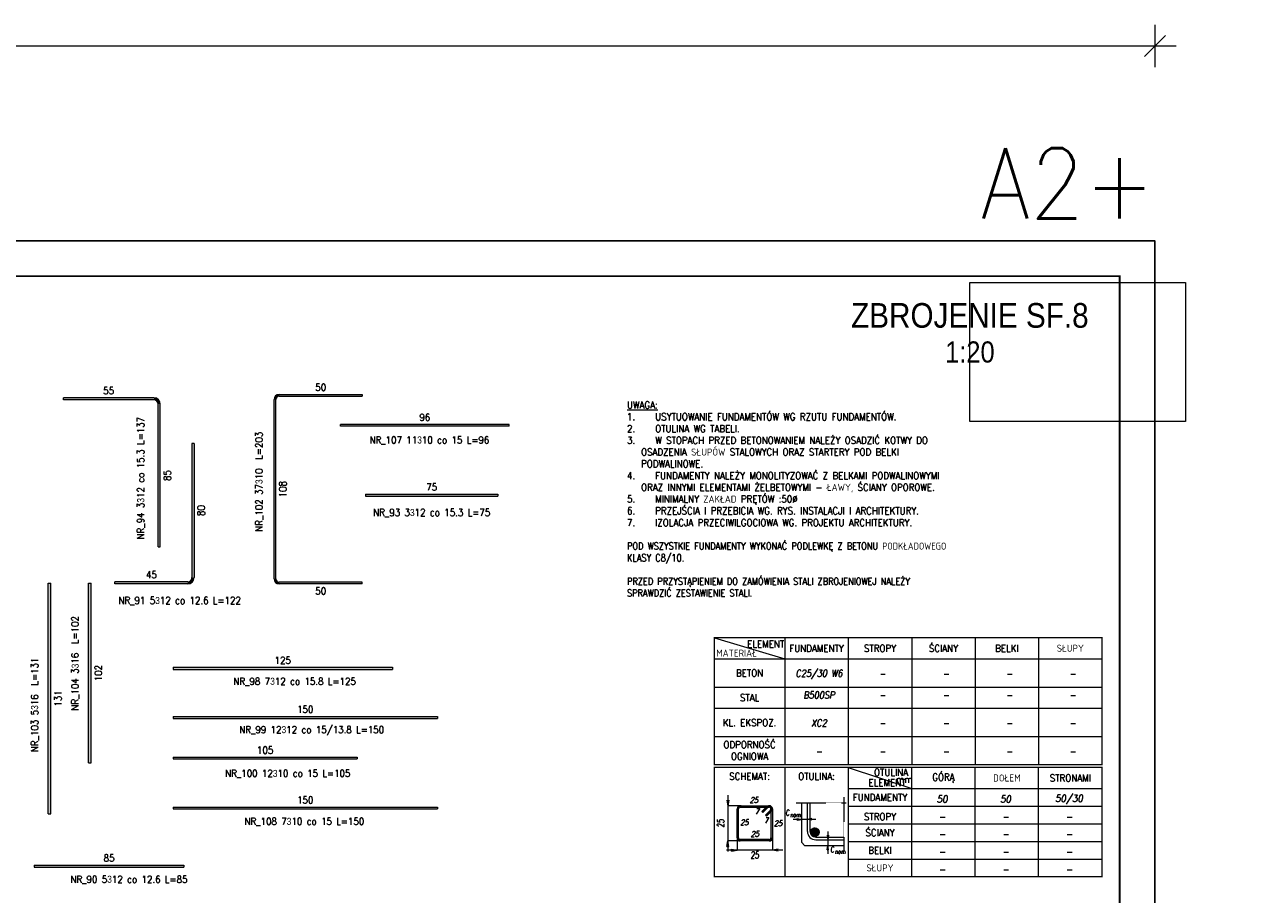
# Model space of a CAD drawing. Extents: x 366671 to 383406, y -114849 to -104075.
# Tile 13 of 13: x 376378 to 383406, y -109296 to -104362. Entities that reach past the tile are written whole.
import ezdxf
from ezdxf.enums import TextEntityAlignment as Align

# ---------------------------------------------------------------- set-up
doc = ezdxf.new("R2010")
doc.units = 0
doc.header["$LTSCALE"] = 5
doc.header["$MEASUREMENT"] = 0
doc.linetypes.add('KRESKOWA', pattern=[19.05, 12.7, -6.35])
doc.layers.add('_FORMATKA', color=8, linetype='Continuous', lineweight=15, plot=False)
for name, color, linetype, lineweight in [('_RAMKA', 7, 'Continuous', 35), ('AutoCAD_Structural_Detailing_pręt wyrzucony', 7, 'Continuous', 13), ('Opisy', 3, 'Continuous', 9), ('PS_DIM', 4, 'Continuous', 13), ('PS_TEXT', 3, 'Continuous', 13)]:
    doc.layers.add(name, color=color, linetype=linetype, lineweight=lineweight)
doc.styles.add('ARIAL', font='arial.ttf')
doc.styles.add('gil', font='GIL_____.TTF', dxfattribs={"width": 0.9})
doc.styles.add('r-simplex', font='simplex.shx', dxfattribs={"width": 0.9})
doc.styles.add('simplex', font='simplex.shx', dxfattribs={"width": 0.9})
doc.styles.add('SPK', font='simplex.shx', dxfattribs={"width": 0.7, "oblique": 15})
doc.styles.add('SPK Zestawienia', font='simplex.shx', dxfattribs={"width": 0.7, "oblique": 15, "height": 40})
doc.dimstyles.new('1_10_PRZ', dxfattribs={"dimtxt": 2, "dimasz": 1, "dimexe": 2, "dimexo": 5, "dimgap": 1, "dimtad": 1, "dimdec": 0, "dimlfac": 10, "dimtxsty": 'simplex', "dimblk": 'dimznak', "dimcen": 2, "dimse1": 1, "dimse2": 1, "dimclrt": 3, "dimadec": 1, "dimazin": 0, "dimtfac": 1, "dimtdec": 0, "dimtix": 1, "dimtmove": 2, "dimatfit": 3, "dimldrblk": 'dim-grot', "dimfxl": 1, "dimarcsym": 0})

# ---------------------------------------------------------------- blocks, each defined once
blk = doc.blocks.new('Tytuł rysunku')
at = {"layer": '_FORMATKA'}
blk.add_lwpolyline([(-61.19, 0), (0, 0), (0, -39.45), (-61.19, -39.45)], close=True, dxfattribs=at)
at = {"layer": 'PS_TEXT', "style": 'ARIAL', "flags": 4}
for tag, height, p in [('TYTUŁ1', 7, (-61.19, -9.34)), ('TYTUŁ2', 6, (-61.19, -19.72)), ('SKALA', 6, (-61.19, -28.72))]:
    blk.add_attdef(tag, text='', height=height, dxfattribs=at).set_placement(p, align=Align.MIDDLE_CENTER)
blk = doc.blocks.new('tabela')
at = {"layer": 'AutoCAD_Structural_Detailing_pręt wyrzucony'}
for points in [[(6196.7, -136812.2), (6188.7, -136812.2, -0.414213), (6206.7, -136794.2), (6206.7, -136802.2, 0.414213)], [(6188.7, -136976.2), (6188.7, -136812.2), (6196.7, -136812.2), (6196.7, -136976.2)], [(6206.7, -136794.2), (6370.7, -136794.2), (6370.7, -136802.2), (6206.7, -136802.2)], [(6329.7, -136827.7), (6358, -136799.4), (6363.6, -136805.1), (6335.3, -136833.4)], [(6383.4, -136824.9), (6355.1, -136853.2), (6349.5, -136847.5), (6377.8, -136819.2)], [(6363.6, -136805.1), (6358, -136799.4, -0.668179), (6388.7, -136812.2), (6380.7, -136812.2, 0.668179)], [(6370.7, -136802.2), (6370.7, -136794.2, -0.668179), (6383.4, -136824.9), (6377.8, -136819.2, 0.668179)], [(6388.7, -136812.2), (6388.7, -136976.2), (6380.7, -136976.2), (6380.7, -136812.2)], [(6206.7, -136986.2), (6206.7, -136994.2, -0.414214), (6188.7, -136976.2), (6196.7, -136976.2, 0.414214)], [(6380.7, -136976.2), (6388.7, -136976.2, -0.414214), (6370.7, -136994.2), (6370.7, -136986.2, 0.414214)], [(6370.7, -136994.2), (6206.7, -136994.2), (6206.7, -136986.2), (6370.7, -136986.2)]]:
    blk.add_hatch(color=6, dxfattribs=at).paths.add_polyline_path(points, flags=0)
at = {"layer": 'PS_TEXT'}
h = blk.add_hatch(color=8, dxfattribs=at)
h.dxf.hatch_style = 1
h.paths.add_polyline_path([(6136.4, -136794.2), (6142, -136762.3), (6136.4, -136762.3)])
h.paths.add_polyline_path([(6136.4, -136794.2), (6136.4, -136762.3), (6130.8, -136762.3)])
h = blk.add_hatch(color=8, dxfattribs=at)
h.dxf.hatch_style = 1
h.paths.add_polyline_path([(6555.4, -136872), (6529.9, -136876.5), (6529.9, -136872)])
h.paths.add_polyline_path([(6555.4, -136872), (6529.9, -136872), (6529.9, -136867.5)])
h = blk.add_hatch(color=8, dxfattribs=at)
h.dxf.hatch_style = 1
h.paths.add_polyline_path([(6587.4, -136872), (6612.9, -136876.5), (6612.9, -136872)])
h.paths.add_polyline_path([(6587.4, -136872), (6612.9, -136872), (6612.9, -136867.5)])
h = blk.add_hatch(dxfattribs=at)
h.set_pattern_fill('ANSI32', color=8, scale=0.32)
h.set_pattern_definition([(45, (32702.7694, -150542.6457), (-2.15526147, 2.15526147), []), (45, (32704.2062, -150542.6457), (-2.15526147, 2.15526147), [])])
h.paths.add_polyline_path([(6653.3, -136944.2, 1), (6605.3, -136944.2, 1)])
h = blk.add_hatch(color=8, dxfattribs=at)
h.dxf.hatch_style = 1
h.paths.add_polyline_path([(6703.2, -136987.8), (6707.7, -136962.3), (6703.2, -136962.3)])
h.paths.add_polyline_path([(6703.2, -136987.8), (6703.2, -136962.3), (6698.7, -136962.3)])
h = blk.add_hatch(color=8, dxfattribs=at)
h.dxf.hatch_style = 1
h.paths.add_polyline_path([(6136.4, -136994.2), (6142, -137026.1), (6136.4, -137026.1)])
h.paths.add_polyline_path([(6136.4, -136994.2), (6136.4, -137026.1), (6130.8, -137026.1)])
h = blk.add_hatch(color=8, dxfattribs=at)
h.dxf.hatch_style = 1
h.paths.add_polyline_path([(6188.7, -137046.5), (6156.8, -137052.1), (6156.8, -137046.5)])
h.paths.add_polyline_path([(6188.7, -137046.5), (6156.8, -137046.5), (6156.8, -137040.8)])
h = blk.add_hatch(color=8, dxfattribs=at)
h.dxf.hatch_style = 1
h.paths.add_polyline_path([(6388.7, -137046.5), (6420.6, -137052.1), (6420.6, -137046.5)])
h.paths.add_polyline_path([(6388.7, -137046.5), (6420.6, -137046.5), (6420.6, -137040.8)])
h = blk.add_hatch(color=8, dxfattribs=at)
h.dxf.hatch_style = 1
h.paths.add_polyline_path([(6703.2, -137019.8), (6707.7, -137045.3), (6703.2, -137045.3)])
h.paths.add_polyline_path([(6703.2, -137019.8), (6703.2, -137045.3), (6698.7, -137045.3)])
at = {"layer": 'AutoCAD_Structural_Detailing_pręt wyrzucony', "color": 6}
for p, q in [((6188.7, -136976.2), (6188.7, -136812.2)), ((6196.7, -136976.2), (6196.7, -136812.2)), ((6206.7, -136794.2), (6370.7, -136794.2)), ((6206.7, -136802.2), (6370.7, -136802.2)), ((6329.7, -136827.7), (6358, -136799.4)), ((6329.7, -136827.7), (6335.3, -136833.4)), ((6335.3, -136833.4), (6363.6, -136805.1)), ((6377.8, -136819.2), (6349.5, -136847.5)), ((6383.4, -136824.9), (6355.1, -136853.2)), ((6380.7, -136812.2), (6380.7, -136976.2)), ((6388.7, -136812.2), (6388.7, -136976.2)), ((6355.1, -136853.2), (6349.5, -136847.5)), ((6370.7, -136986.2), (6206.7, -136986.2)), ((6370.7, -136994.2), (6206.7, -136994.2))]:
    blk.add_line(p, q, dxfattribs=at)
for centre, radius, start, end in [((6206.7, -136812.2), 18, 90.00016, 180), ((6206.7, -136812.2), 10, 90.00016, 180), ((6370.7, -136812.2), 18, 0, 135), ((6370.7, -136812.2), 10, 0, 135), ((6370.7, -136812.2), 18, 315.00016, 90.00016), ((6370.7, -136812.2), 10, 315.00016, 90.00016), ((6206.7, -136976.2), 18, 180, 270), ((6206.7, -136976.2), 10, 180, 270), ((6370.7, -136976.2), 18, 270, 0), ((6370.7, -136976.2), 10, 270, 0)]:
    blk.add_arc(centre, radius, start, end, dxfattribs=at)
at = {"layer": 'PS_TEXT', "color": 7}
for p, q in [((6459.3, -136577), (6459.3, -137197)), ((6819.3, -136577), (6819.3, -137197)), ((6819.3, -136577), (7179.3, -136697)), ((7179.3, -137197), (7179.3, -136577)), ((7539.3, -137197), (7539.3, -136577)), ((7899.3, -137197), (7899.3, -136577)), ((6819.3, -136697), (8259.3, -136697)), ((6819.3, -136797), (8259.3, -136797)), ((6819.3, -136897), (8259.3, -136897)), ((6819.3, -136997), (8259.3, -136997)), ((6819.3, -137097), (8259.3, -137097))]:
    blk.add_line(p, q, dxfattribs=at)
at = {"layer": 'PS_TEXT', "color": 8}
for p, q in [((6130.8, -136762.3), (6136.4, -136794.2)), ((6130.8, -136762.3), (6136.4, -136794.2)), ((6136.4, -136734.2), (6136.4, -137054.2)), ((6142, -136762.3), (6136.4, -136794.2)), ((6142, -136762.3), (6136.4, -136794.2)), ((6211.2, -136794.2), (6136.4, -136794.2)), ((6603.4, -136939.8), (6603.4, -136777.7)), ((6635.4, -136872), (6507.4, -136872)), ((6529.9, -136867.5), (6555.4, -136872)), ((6529.9, -136876.5), (6529.9, -136867.5)), ((6529.9, -136867.5), (6555.4, -136872)), ((6529.9, -136876.5), (6555.4, -136872)), ((6529.9, -136876.5), (6555.4, -136872)), ((6612.9, -136867.5), (6587.4, -136872)), ((6612.9, -136876.5), (6587.4, -136872)), ((6188.7, -136971.7), (6188.7, -137046.5)), ((6388.7, -136971.7), (6388.7, -137046.5)), ((6635.4, -136971.8), (6794.7, -136971.8)), ((6698.7, -136962.3), (6703.2, -136987.8)), ((6698.7, -136962.3), (6703.2, -136987.8)), ((6703.2, -136939.8), (6703.2, -137067.8)), ((6707.7, -136962.3), (6703.2, -136987.8)), ((6707.7, -136962.3), (6703.2, -136987.8)), ((6448.7, -137046.5), (6128.7, -137046.5)), ((6130.8, -137026.1), (6136.4, -136994.2)), ((6130.8, -137026.1), (6136.4, -136994.2)), ((6130.8, -137026.1), (6136.4, -136994.2)), ((6130.8, -137026.1), (6142, -137026.1)), ((6142, -137026.1), (6130.8, -137026.1)), ((6142, -137026.1), (6136.4, -136994.2)), ((6142, -137026.1), (6136.4, -136994.2)), ((6142, -137026.1), (6136.4, -136994.2)), ((6211.2, -136994.2), (6136.4, -136994.2)), ((6156.8, -137040.8), (6188.7, -137046.5)), ((6156.8, -137040.8), (6156.8, -137052.1)), ((6156.8, -137040.8), (6188.7, -137046.5)), ((6156.8, -137052.1), (6156.8, -137040.8)), ((6156.8, -137040.8), (6188.7, -137046.5)), ((6156.8, -137052.1), (6188.7, -137046.5)), ((6156.8, -137052.1), (6188.7, -137046.5)), ((6156.8, -137052.1), (6188.7, -137046.5)), ((6420.6, -137040.8), (6388.7, -137046.5)), ((6420.6, -137040.8), (6388.7, -137046.5)), ((6420.6, -137052.1), (6388.7, -137046.5)), ((6420.6, -137052.1), (6388.7, -137046.5)), ((6698.7, -137045.3), (6703.2, -137019.8)), ((6698.7, -137045.3), (6703.2, -137019.8)), ((6698.7, -137045.3), (6703.2, -137019.8)), ((6698.7, -137045.3), (6707.7, -137045.3)), ((6707.7, -137045.3), (6698.7, -137045.3)), ((6707.7, -137045.3), (6703.2, -137019.8)), ((6707.7, -137045.3), (6703.2, -137019.8)), ((6707.7, -137045.3), (6703.2, -137019.8))]:
    blk.add_line(p, q, dxfattribs=at)
at = {"layer": 'PS_TEXT', "color": 8, "linetype": 'KRESKOWA', "ltscale": 0.02}
for p, q in [((6794.7, -136745.7), (6794.7, -137051.8)), ((6523.4, -136777.7), (6806.7, -136777.7))]:
    blk.add_line(p, q, dxfattribs=at)
at = {"layer": 'PS_TEXT', "color": 4}
for p, q in [((6555.4, -137003.8), (6555.4, -136777.7)), ((6587.4, -136939.8), (6587.4, -136777.7)), ((6555.4, -137003.8), (6571.4, -137019.8)), ((6571.4, -137019.8), (6794.7, -137019.8)), ((6635.4, -136987.8), (6794.7, -136987.8))]:
    blk.add_line(p, q, dxfattribs=at)
at = {"layer": 'PS_TEXT', "color": 51, "const_width": 8}
blk.add_lwpolyline([(6059.3, -137197), (8259.3, -137197), (8259.3, -136577), (6059.3, -136577)], close=True, dxfattribs=at)
at = {"layer": 'PS_TEXT', "color": 8}
blk.add_circle((6629.3, -136944.2), 24, dxfattribs=at)
at = {"layer": 'PS_TEXT', "color": 4}
blk.add_arc((6635.4, -136939.8), 48, 180, 270, dxfattribs=at)
at = {"layer": 'PS_TEXT', "color": 8}
blk.add_arc((6635.4, -136939.8), 32, 180, 270, dxfattribs=at)
at = {"layer": 'PS_DIM', "style": 'r-simplex', "oblique": 10, "width": 0.9, "flags": 4}
for tag, p in [('GÓRĄ', (7352.2, -136755.5)), ('DOŁEM', (7712.2, -136755.5)), ('STRONAMI', (8072.2, -136755.5)), ('GÓRĄ', (7352.2, -136855.5)), ('DOŁEM', (7712.2, -136855.5)), ('STRONAMI', (8072.2, -136855.5)), ('GÓRĄ', (7352.2, -136955.5)), ('DOŁEM', (7712.2, -136955.5)), ('STRONAMI', (8072.2, -136955.5)), ('GÓRĄ', (7352.2, -137055.5)), ('DOŁEM', (7712.2, -137055.5)), ('STRONAMI', (8072.2, -137055.5)), ('GÓRĄ', (7352.2, -137155.5)), ('DOŁEM', (7712.2, -137155.5)), ('STRONAMI', (8072.2, -137155.5))]:
    blk.add_attdef(tag, text='', height=40, dxfattribs=at).set_placement(p, align=Align.MIDDLE)
at = {"layer": 'PS_TEXT', "color": 4, "oblique": 5, "width": 0.7}
for s, height, style, p in [('c', 48, 'SPK Zestawienia', (6474.9, -136826.5)), ('nom', 24, 'SPK Zestawienia', (6519.5, -136847)), ('c', 48, 'SPK Zestawienia', (6728.9, -137034.4)), ('25', 40, 'SPK', (6288.7, -137074.6)), ('nom', 24, 'SPK Zestawienia', (6773.5, -137054.8))]:
    blk.add_text(s, height=height, dxfattribs=dict(at, style=style)).set_placement(p, align=Align.MIDDLE_CENTER)
at = {"layer": 'PS_TEXT', "color": 4, "style": 'SPK', "oblique": 5, "width": 0.7}
blk.add_text('25', height=40, rotation=90, dxfattribs=at).set_placement((6095.2, -136894.2), align=Align.MIDDLE_CENTER)
at = {"layer": 'PS_TEXT', "color": 51, "char_height": 40, "attachment_point": 5, "style": 'r-simplex'}
for s, insert, width in [('SCHEMAT:', (6259.3, -136627), 400), ('OTULINA:', (6639.3, -136627), 400), ('OTULINA ', (7062.2, -136604.7), 360), ('GÓRĄ', (7359.3, -136637), 360), ('DOŁEM', (7719.3, -136637), 360), ('STRONAMI', (8079.3, -136637), 360), ('ELEMENT', (7039.3, -136664.1), 400), ('mm', (7137.2, -136645.1), 380), ('FUNDAMENTY', (6999.3, -136747), 360), ('STROPY', (6999.3, -136857), 360), ('ŚCIANY', (6999.3, -136947), 360), ('BELKI', (6999.3, -137047), 360), ('SŁUPY', (6999.3, -137147), 360)]:
    blk.add_mtext(s, dxfattribs=dict(at, insert=insert, width=width))
at = {"layer": 'PS_TEXT', "color": 4, "char_height": 32, "width": 247.975, "attachment_point": 5, "style": 'SPK'}
for s, insert in [('25', (6283.4, -136762.2)), ('7', (6300.7, -136826.5)), ('25', (6228.7, -136888.9)), ('7', (6352.5, -136877.9)), ('25', (6420.7, -136894.2)), ('25', (6288.7, -136954.2))]:
    blk.add_mtext(s, dxfattribs=dict(at, insert=insert))
blk = doc.blocks.new('tabela_1')
at = {"layer": 'PS_TEXT', "color": 7}
for p, q in [((6059.3, -135817), (6459.3, -135937)), ((6459.3, -135817), (6459.3, -136537)), ((6819.3, -135817), (6819.3, -136537)), ((7179.3, -135817), (7179.3, -136537)), ((7539.3, -135817), (7539.3, -136537)), ((7899.3, -135817), (7899.3, -136537)), ((6059.3, -135937), (8259.3, -135937)), ((6059.3, -136097), (8259.3, -136097)), ((6059.3, -136217), (8259.3, -136217)), ((6179.3, -136217), (8259.3, -136217)), ((6059.3, -136377), (8259.3, -136377))]:
    blk.add_line(p, q, dxfattribs=at)
at = {"layer": 'PS_TEXT', "color": 51, "const_width": 8}
blk.add_lwpolyline([(6059.3, -136537), (8259.3, -136537), (8259.3, -135817), (6059.3, -135817)], close=True, dxfattribs=at)
at = {"layer": 'PS_TEXT', "color": 7}
blk.add_point((7899.3, -135937), dxfattribs=at)
at = {"layer": 'PS_DIM', "style": 'r-simplex', "oblique": 10, "width": 0.85, "flags": 4}
for tag, p in [('BETON', (6653.3, -136021.7)), ('BETON', (7013.3, -136021.7)), ('BETON', (7373.3, -136021.7)), ('BETON', (7733.3, -136021.7)), ('BETON', (8093.3, -136021.7)), ('STAL', (6653.3, -136141.7)), ('STAL', (7013.3, -136141.7)), ('STAL', (7373.3, -136141.7)), ('STAL', (7733.3, -136141.7)), ('STAL', (8093.3, -136141.7)), ('KL.', (6653.3, -136301.7)), ('KL.', (7013.3, -136301.7)), ('KL', (7373.3, -136301.7)), ('KL.', (7733.3, -136301.7)), ('KL.', (8093.3, -136301.7)), ('REI', (6653.3, -136461.7)), ('REI', (7013.3, -136461.7)), ('REI', (7373.3, -136461.7)), ('REI', (7733.3, -136461.7)), ('REI', (8093.3, -136461.7))]:
    blk.add_attdef(tag, text='', height=40, dxfattribs=at).set_placement(p, align=Align.MIDDLE)
at = {"layer": 'PS_TEXT', "color": 51, "char_height": 40, "attachment_point": 5, "style": 'r-simplex'}
for s, insert, width in [('ELEMENT', (6350.9, -135852.4), 400), ('FUNDAMENTY', (6639.3, -135877), 360), ('STROPY', (6999.3, -135877), 360), ('ŚCIANY', (7359.3, -135877), 360), ('BELKI', (7719.3, -135877), 360), ('SŁUPY', (8079.3, -135877), 360), ('MATERIAŁ', (6185.6, -135904.4), 400), ('BETON', (6259.3, -136017), 400), ('STAL', (6259.3, -136157), 400), ('KL. EKSPOZ.', (6259.3, -136299.7), 400), ('ODPORNOŚĆ\\POGNIOWA', (6259.3, -136457), 400)]:
    blk.add_mtext(s, dxfattribs=dict(at, insert=insert, width=width))
blk = doc.blocks.new('dimznak')
at = {"color": 0}
for points in [[(0, 2), (0, -2)], [(-2, 0), (2, 0)]]:
    blk.add_lwpolyline(points, dxfattribs=at)
at = {"color": 3}
blk.add_lwpolyline([(1, 1), (-1, -1)], dxfattribs=at)
blk = doc.blocks.new('*D22')
at = {"color": 252, "lineweight": -2, "transparency": 16777216}
blk.add_line((-797, 475.33), (-3, 475.33), dxfattribs=at)
at = {"layer": 'Defpoints', "color": 0, "transparency": 16777216}
for p in [(0, 475.33), (-800, 420), (0, 420)]:
    blk.add_point(p, dxfattribs=at)
at = {"color": 252, "lineweight": -2, "transparency": 16777216, "xscale": 3, "yscale": 3, "zscale": 3, "rotation": 180}
blk.add_blockref('dimznak', (-800, 475.33), dxfattribs=at)
at = {"color": 252, "lineweight": -2, "transparency": 16777216, "xscale": 3, "yscale": 3, "zscale": 3}
blk.add_blockref('dimznak', (0, 475.33), dxfattribs=at)
at = {"color": 252, "transparency": 16777216, "insert": (-400, 485.83), "char_height": 15, "attachment_point": 5, "style": 'simplex'}
blk.add_mtext('800', dxfattribs=at)
blk = doc.blocks.new('dim-grot')
blk.add_hatch(color=256).paths.add_polyline_path([(0, 0), (-2, 0.5), (-2, -0.5)])
blk.add_lwpolyline([(0, 0), (-2, 0.5), (-2, -0.5), (0, 0)])
blk = doc.blocks.new('*U16')
at = {"layer": '_FORMATKA', "lineweight": -3}
blk.add_lwpolyline([(-800, 0), (0, 0), (0, 420), (-800, 420)], close=True, dxfattribs=at)
at = {"layer": '_RAMKA', "lineweight": -3, "const_width": 0.5}
blk.add_lwpolyline([(-770, 10), (-10, 10), (-10, 410), (-770, 410)], close=True, dxfattribs=at)
at = {"layer": '_FORMATKA', "lineweight": -3, "style": 'simplex', "width": 0.9}
blk.add_text('A2+', height=20, dxfattribs=at).set_placement((0, 426.35), align=Align.RIGHT)
dim = blk.add_linear_dim(base=(0, 475.33), p1=(-800, 420), p2=(0, 420), dimstyle='1_10_PRZ', override={"dimscale": 3, "dimtxt": 5, "dimlfac": 1, "dimclrd": 252, "dimclrt": 252})
dim.commit()
dim.dimension.update_dxf_attribs({"geometry": '*D22', "text_midpoint": (-400, 485.83)})

msp = doc.modelspace()

# ---------------------------------------------------------------- hatches: boundary and pattern name
at = {"layer": 'AutoCAD_Structural_Detailing_pręt wyrzucony'}
h = msp.add_hatch(color=6, dxfattribs=at)
edge = h.paths.add_edge_path(flags=0)
edge.add_line((377822.46, -106459.34), (377822.46, -106469.34))
edge.add_arc((377822.46, -106489.34), 20, 90, 180)
edge.add_line((377802.46, -106489.34), (377792.46, -106489.34))
edge.add_arc((377822.46, -106489.34), 30, 450, 540, ccw=False)
for points in [[(377822.46, -106469.34), (377822.46, -106459.34), (378292.46, -106459.34), (378292.46, -106469.34)], [(377110.92, -106478.92), (377110.92, -106490.92), (376597.42, -106490.92), (376597.42, -106478.92)], [(377146.92, -107324.92), (377134.92, -107324.92), (377134.92, -106514.92), (377146.92, -106514.92)], [(377802.46, -107505.34), (377792.46, -107505.34), (377792.46, -106489.34), (377802.46, -106489.34)], [(379127.66, -106629.57), (379127.66, -106639.57), (378169.16, -106639.57), (378169.16, -106629.57)], [(377327.03, -106738.82), (377339.03, -106738.82), (377339.03, -107498.82), (377327.03, -107498.82)], [(378312.06, -107037.18), (378312.06, -107025.18), (379062.06, -107025.18), (379062.06, -107037.18)], [(377303.03, -107522.82), (377303.03, -107534.82), (376889.53, -107534.82), (376889.53, -107522.82)], [(378292.46, -107525.34), (378292.46, -107535.34), (377822.46, -107535.34), (377822.46, -107525.34)], [(376526.09, -108838.88), (376510.09, -108838.88), (376510.09, -107530.88), (376526.09, -107530.88)], [(376755.07, -108550.88), (376739.07, -108550.88), (376739.07, -107530.88), (376755.07, -107530.88)], [(377219.66, -108020.11), (377219.66, -108008.11), (378464.66, -108008.11), (378464.66, -108020.11)], [(377219.66, -108298.56), (377219.66, -108286.56), (378719.66, -108286.56), (378719.66, -108298.56)], [(377219.66, -108528.14), (377219.66, -108518.14), (378264.66, -108518.14), (378264.66, -108528.14)], [(377219.66, -108811.42), (377219.66, -108801.42), (378719.66, -108801.42), (378719.66, -108811.42)], [(376431.28, -109142.07), (376431.28, -109130.07), (377281.28, -109130.07), (377281.28, -109142.07)]]:
    msp.add_hatch(color=6, dxfattribs=at).paths.add_polyline_path(points, flags=0)
h = msp.add_hatch(color=6, dxfattribs=at)
edge = h.paths.add_edge_path(flags=0)
edge.add_line((377146.92, -106514.92), (377134.92, -106514.92))
edge.add_arc((377110.92, -106514.92), 24, 0, 90)
edge.add_line((377110.92, -106490.92), (377110.92, -106478.92))
edge.add_arc((377110.92, -106514.92), 36, 360, 450, ccw=False)
h = msp.add_hatch(color=6, dxfattribs=at)
edge = h.paths.add_edge_path(flags=0)
edge.add_line((377303.03, -107534.82), (377303.03, -107522.82))
edge.add_arc((377303.03, -107498.82), 24, -90, 0)
edge.add_line((377327.03, -107498.82), (377339.03, -107498.82))
edge.add_arc((377303.03, -107498.82), 36, 270, 360, ccw=False)
h = msp.add_hatch(color=6, dxfattribs=at)
edge = h.paths.add_edge_path(flags=0)
edge.add_line((377792.46, -107505.34), (377802.46, -107505.34))
edge.add_arc((377822.46, -107505.34), 20, -180, -90)
edge.add_line((377822.46, -107525.34), (377822.46, -107535.34))
edge.add_arc((377822.46, -107505.34), 30, 180, 270, ccw=False)

# ---------------------------------------------------------------- linework, layer by layer
at = {"layer": 'AutoCAD_Structural_Detailing_pręt wyrzucony', "color": 6}
for p, q in [((377822.46, -106459.34), (378292.46, -106459.34)), ((377822.46, -106469.34), (378292.46, -106469.34)), ((378292.46, -106459.34), (378292.46, -106469.34)), ((377110.92, -106478.92), (376597.42, -106478.92)), ((376597.42, -106490.92), (376597.42, -106478.92)), ((377110.92, -106490.92), (376597.42, -106490.92)), ((377134.92, -107324.92), (377134.92, -106514.92)), ((377146.92, -107324.92), (377146.92, -106514.92)), ((377792.46, -107505.34), (377792.46, -106489.34)), ((377802.46, -107505.34), (377802.46, -106489.34)), ((379127.66, -106629.57), (378169.16, -106629.57)), ((378169.16, -106639.57), (378169.16, -106629.57)), ((379127.66, -106639.57), (378169.16, -106639.57)), ((379127.66, -106639.57), (379127.66, -106629.57)), ((377327.03, -106738.82), (377327.03, -107498.82)), ((377339.03, -106738.82), (377327.03, -106738.82)), ((377339.03, -106738.82), (377339.03, -107498.82)), ((378312.06, -107025.18), (379062.06, -107025.18)), ((378312.06, -107025.18), (378312.06, -107037.18)), ((379062.06, -107025.18), (379062.06, -107037.18)), ((378312.06, -107037.18), (379062.06, -107037.18)), ((377134.92, -107324.92), (377146.92, -107324.92)), ((377303.03, -107522.82), (376889.53, -107522.82)), ((376889.53, -107534.82), (376889.53, -107522.82)), ((378292.46, -107525.34), (377822.46, -107525.34)), ((378292.46, -107535.34), (378292.46, -107525.34)), ((376510.09, -108838.88), (376510.09, -107530.88)), ((376510.09, -107530.88), (376526.09, -107530.88)), ((376526.09, -108838.88), (376526.09, -107530.88)), ((376739.07, -108550.88), (376739.07, -107530.88)), ((376739.07, -107530.88), (376755.07, -107530.88)), ((376755.07, -108550.88), (376755.07, -107530.88)), ((377303.03, -107534.82), (376889.53, -107534.82)), ((378292.46, -107535.34), (377822.46, -107535.34)), ((377219.66, -108008.11), (378464.66, -108008.11)), ((377219.66, -108008.11), (377219.66, -108020.11)), ((377219.66, -108020.11), (378464.66, -108020.11)), ((378464.66, -108008.11), (378464.66, -108020.11)), ((377219.66, -108286.56), (378719.66, -108286.56)), ((377219.66, -108286.56), (377219.66, -108298.56)), ((377219.66, -108298.56), (378719.66, -108298.56)), ((378719.66, -108286.56), (378719.66, -108298.56)), ((376739.07, -108550.88), (376755.07, -108550.88)), ((377219.66, -108518.14), (378264.66, -108518.14)), ((377219.66, -108518.14), (377219.66, -108528.14)), ((377219.66, -108528.14), (378264.66, -108528.14)), ((378264.66, -108518.14), (378264.66, -108528.14)), ((376510.09, -108838.88), (376526.09, -108838.88)), ((377219.66, -108801.42), (378719.66, -108801.42)), ((377219.66, -108801.42), (377219.66, -108811.42)), ((377219.66, -108811.42), (378719.66, -108811.42)), ((378719.66, -108801.42), (378719.66, -108811.42)), ((376431.28, -109130.07), (377281.28, -109130.07)), ((376431.28, -109130.07), (376431.28, -109142.07)), ((376431.28, -109142.07), (377281.28, -109142.07)), ((377281.28, -109130.07), (377281.28, -109142.07))]:
    msp.add_line(p, q, dxfattribs=at)
for centre, radius, start, end in [((377822.46, -106489.34), 30, 90, 180), ((377822.46, -106489.34), 20, 90, 180), ((377110.92, -106514.92), 36, 360, 90), ((377110.92, -106514.92), 24, 360, 90), ((377303.03, -107498.82), 24, 270, 0), ((377303.03, -107498.82), 36, 270, 0), ((377822.46, -107505.34), 30, 180, 270), ((377822.46, -107505.34), 20, 180, 270)]:
    msp.add_arc(centre, radius, start, end, dxfattribs=at)

# ---------------------------------------------------------------- block references
ref = msp.add_blockref('Tytuł rysunku', (382965.04, -105824.31), dxfattribs=dict(xscale=20, yscale=20, zscale=20))
ref.add_attrib('TYTUŁ1', 'ZBROJENIE SF.8', dxfattribs={"layer": 'PS_TEXT', "height": 140, "style": 'gil', "width": 0.9}).set_placement((381741.3, -106011.14), align=Align.MIDDLE)
ref.add_attrib('TYTUŁ2', '1:20', dxfattribs={"layer": 'PS_TEXT', "height": 120, "style": 'gil', "width": 0.9}).set_placement((381741.3, -106218.77), align=Align.MIDDLE)
at = {"layer": 'PS_DIM', "xscale": 20, "yscale": 20, "zscale": 20}
msp.add_blockref('*U16', (382791.45, -113988.82), dxfattribs=at)
at = {"layer": 'PS_DIM'}
ref = msp.add_blockref('tabela_1', (374231.93, 27977.11), dxfattribs=at)
ref.add_attrib('BETON', 'C25/30 W6', dxfattribs={"height": 40, "style": 'r-simplex', "oblique": 10, "width": 0.85}).set_placement((380885.2, -108044.57), align=Align.MIDDLE)
ref.add_attrib('STAL', 'B500SP', dxfattribs={"height": 40, "style": 'r-simplex', "oblique": 10, "width": 0.85}).set_placement((380885.2, -108164.57), align=Align.MIDDLE)
ref.add_attrib('KL.', 'XC2', dxfattribs={"height": 40, "style": 'r-simplex', "oblique": 10, "width": 0.85}).set_placement((380885.2, -108324.57), align=Align.MIDDLE)
ref.add_attrib('REI', '-', dxfattribs={"height": 40, "style": 'r-simplex', "oblique": 10, "width": 0.85}).set_placement((380885.2, -108484.57), align=Align.MIDDLE)
ref.add_attrib('BETON', '-', dxfattribs={"height": 40, "style": 'r-simplex', "oblique": 10, "width": 0.85}).set_placement((381245.2, -108044.57), align=Align.MIDDLE)
ref.add_attrib('STAL', '-', dxfattribs={"height": 40, "style": 'r-simplex', "oblique": 10, "width": 0.85}).set_placement((381245.2, -108164.57), align=Align.MIDDLE)
ref.add_attrib('KL.', '-', dxfattribs={"height": 40, "style": 'r-simplex', "oblique": 10, "width": 0.85}).set_placement((381245.2, -108324.57), align=Align.MIDDLE)
ref.add_attrib('REI', '-', dxfattribs={"height": 40, "style": 'r-simplex', "oblique": 10, "width": 0.85}).set_placement((381245.2, -108484.57), align=Align.MIDDLE)
ref.add_attrib('BETON', '-', dxfattribs={"height": 40, "style": 'r-simplex', "oblique": 10, "width": 0.85}).set_placement((381605.2, -108044.57), align=Align.MIDDLE)
ref.add_attrib('STAL', '-', dxfattribs={"height": 40, "style": 'r-simplex', "oblique": 10, "width": 0.85}).set_placement((381605.2, -108164.57), align=Align.MIDDLE)
ref.add_attrib('KL', '-', dxfattribs={"height": 40, "style": 'r-simplex', "oblique": 10, "width": 0.85}).set_placement((381605.2, -108324.57), align=Align.MIDDLE)
ref.add_attrib('REI', '-', dxfattribs={"height": 40, "style": 'r-simplex', "oblique": 10, "width": 0.85}).set_placement((381605.2, -108484.57), align=Align.MIDDLE)
ref.add_attrib('BETON', '-', dxfattribs={"height": 40, "style": 'r-simplex', "oblique": 10, "width": 0.85}).set_placement((381965.2, -108044.57), align=Align.MIDDLE)
ref.add_attrib('STAL', '-', dxfattribs={"height": 40, "style": 'r-simplex', "oblique": 10, "width": 0.85}).set_placement((381965.2, -108164.57), align=Align.MIDDLE)
ref.add_attrib('KL.', '-', dxfattribs={"height": 40, "style": 'r-simplex', "oblique": 10, "width": 0.85}).set_placement((381965.2, -108324.57), align=Align.MIDDLE)
ref.add_attrib('REI', '-', dxfattribs={"height": 40, "style": 'r-simplex', "oblique": 10, "width": 0.85}).set_placement((381965.2, -108484.57), align=Align.MIDDLE)
ref.add_attrib('BETON', '-', dxfattribs={"height": 40, "style": 'r-simplex', "oblique": 10, "width": 0.85}).set_placement((382325.2, -108044.57), align=Align.MIDDLE)
ref.add_attrib('STAL', '-', dxfattribs={"height": 40, "style": 'r-simplex', "oblique": 10, "width": 0.85}).set_placement((382325.2, -108164.57), align=Align.MIDDLE)
ref.add_attrib('KL.', '-', dxfattribs={"height": 40, "style": 'r-simplex', "oblique": 10, "width": 0.85}).set_placement((382325.2, -108324.57), align=Align.MIDDLE)
ref.add_attrib('REI', '-', dxfattribs={"height": 40, "style": 'r-simplex', "oblique": 10, "width": 0.85}).set_placement((382325.2, -108484.57), align=Align.MIDDLE)
ref = msp.add_blockref('tabela', (374231.93, 28000.86), dxfattribs=at)
ref.add_attrib('GÓRĄ', '50', dxfattribs={"height": 40, "style": 'r-simplex', "oblique": 10, "width": 0.9}).set_placement((381584.17, -108754.63), align=Align.MIDDLE)
ref.add_attrib('DOŁEM', '50', dxfattribs={"height": 40, "style": 'r-simplex', "oblique": 10, "width": 0.9}).set_placement((381944.17, -108754.63), align=Align.MIDDLE)
ref.add_attrib('STRONAMI', '50/30', dxfattribs={"height": 40, "style": 'r-simplex', "oblique": 10, "width": 0.9}).set_placement((382304.17, -108754.63), align=Align.MIDDLE)
ref.add_attrib('GÓRĄ', '-', dxfattribs={"height": 40, "style": 'r-simplex', "oblique": 10, "width": 0.9}).set_placement((381584.17, -108854.63), align=Align.MIDDLE)
ref.add_attrib('DOŁEM', '-', dxfattribs={"height": 40, "style": 'r-simplex', "oblique": 10, "width": 0.9}).set_placement((381944.17, -108854.63), align=Align.MIDDLE)
ref.add_attrib('STRONAMI', '-', dxfattribs={"height": 40, "style": 'r-simplex', "oblique": 10, "width": 0.9}).set_placement((382304.17, -108854.63), align=Align.MIDDLE)
ref.add_attrib('GÓRĄ', '-', dxfattribs={"height": 40, "style": 'r-simplex', "oblique": 10, "width": 0.9}).set_placement((381584.17, -108954.63), align=Align.MIDDLE)
ref.add_attrib('DOŁEM', '-', dxfattribs={"height": 40, "style": 'r-simplex', "oblique": 10, "width": 0.9}).set_placement((381944.17, -108954.63), align=Align.MIDDLE)
ref.add_attrib('STRONAMI', '-', dxfattribs={"height": 40, "style": 'r-simplex', "oblique": 10, "width": 0.9}).set_placement((382304.17, -108954.63), align=Align.MIDDLE)
ref.add_attrib('GÓRĄ', '-', dxfattribs={"height": 40, "style": 'r-simplex', "oblique": 10, "width": 0.9}).set_placement((381584.17, -109054.63), align=Align.MIDDLE)
ref.add_attrib('DOŁEM', '-', dxfattribs={"height": 40, "style": 'r-simplex', "oblique": 10, "width": 0.9}).set_placement((381944.17, -109054.63), align=Align.MIDDLE)
ref.add_attrib('STRONAMI', '-', dxfattribs={"height": 40, "style": 'r-simplex', "oblique": 10, "width": 0.9}).set_placement((382304.17, -109054.63), align=Align.MIDDLE)
ref.add_attrib('GÓRĄ', '-', dxfattribs={"height": 40, "style": 'r-simplex', "oblique": 10, "width": 0.9}).set_placement((381584.17, -109154.63), align=Align.MIDDLE)
ref.add_attrib('DOŁEM', '-', dxfattribs={"height": 40, "style": 'r-simplex', "oblique": 10, "width": 0.9}).set_placement((381944.17, -109154.63), align=Align.MIDDLE)
ref.add_attrib('STRONAMI', '-', dxfattribs={"height": 40, "style": 'r-simplex', "oblique": 10, "width": 0.9}).set_placement((382304.17, -109154.63), align=Align.MIDDLE)

# ---------------------------------------------------------------- texts
at = {"layer": 'AutoCAD_Structural_Detailing_pręt wyrzucony', "color": 3, "char_height": 40, "attachment_point": 5, "style": 'r-simplex'}
for s, insert, rotation in [('50', (378057.46, -106419.34), 0), ('55', (376854.17, -106438.92), 360), ('NR_94 3\\Fdiam;3\\Fsimplex.shx;12 co 15.3 L=137', (377037.86, -106934.73), 90), ('NR_102 37\\Fdiam;3\\Fsimplex.shx;10  L=203', (377709.07, -106954.69), 90), ('85', (377186.92, -106919.92), 90), ('108', (377842.46, -106997.34), 90), ('75', (378687.06, -106985.18), 0), ('80', (377379.03, -107118.82), 90), ('45', (377096.28, -107482.82), 0), ('50', (378057.46, -107575.34), 0), ('NR_104 3\\Fdiam;3\\Fsimplex.shx;16  L=102', (376665.7, -107985.2), 90), ('102', (376795.07, -108040.88, -1227.04), 90), ('NR_103 5\\Fdiam;3\\Fsimplex.shx;16  L=131', (376435.73, -108220.82), 90), ('131', (376566.09, -108184.88), 90), ('85', (376856.28, -109090.07), 360)]:
    msp.add_mtext(s, dxfattribs=dict(at, insert=insert, rotation=rotation))
for s, insert in [('96', (378648.41, -106589.57)), ('NR_107 11\\Fdiam;3\\Fsimplex.shx;10 co 15 L=96', (378674.6, -106720.03)), ('NR_93 3\\Fdiam;3\\Fsimplex.shx;12 co 15.3 L=75', (378687.48, -107131.55)), ('NR_91 5\\Fdiam;3\\Fsimplex.shx;12 co 12.6 L=122', (377257.14, -107630.83)), ('125', (377842.16, -107968.11)), ('NR_98 7\\Fdiam;3\\Fsimplex.shx;12 co 15.8 L=125', (377909.5, -108089.09)), ('150', (377969.66, -108246.56)), ('NR_99 12\\Fdiam;3\\Fsimplex.shx;12 co 15/13.8 L=150', (378006.45, -108368.21)), ('105', (377742.16, -108478.14)), ('NR_100 12\\Fdiam;3\\Fsimplex.shx;10 co 15 L=105', (377870.79, -108612.09)), ('150', (377969.66, -108761.42)), ('NR_108 7\\Fdiam;3\\Fsimplex.shx;10 co 15 L=150', (377965.05, -108884.11)), ('NR_90 5\\Fdiam;3\\Fsimplex.shx;12 co 12.6 L=85', (376969.31, -109212.44))]:
    msp.add_mtext(s, dxfattribs=dict(at, insert=insert))
at = {"layer": 'Opisy', "insert": (379795.59, -106500.01), "char_height": 40, "width": 2012.7908, "attachment_point": 1, "style": 'simplex'}
msp.add_mtext('{\\LUWAGA:}\\P\\pi-80,l80;1.^IUSYTUOWANIE FUNDAMENTÓW WG RZUTU FUNDAMENTÓW.\\P2.^IOTULINA WG TABELI.\\P3.^IW STOPACH PRZED BETONOWANIEM NALEŻY OSADZIĆ KOTWY DO OSADZENIA SŁUPÓW STALOWYCH ORAZ STARTERY POD BELKI PODWALINOWE.\\P4.^IFUNDAMENTY NALEŻY MONOLITYZOWAĆ Z BELKAMI PODWALINOWYMI ORAZ INNYMI ELEMENTAMI ŻELBETOWYMI - ŁAWY, ŚCIANY OPOROWE.\\P5.^IMINIMALNY ZAKŁAD PRĘTÓW :50∅\\P6.^IPRZEJŚCIA I PRZEBICIA WG. RYS. INSTALACJI I ARCHITEKTURY.\\P7.^IIZOLACJA PRZECIWILGOCIOWA WG. PROJEKTU ARCHITEKTURY.\\P\\pi0,l0;{\\W0.85;\\PPOD WSZYSTKIE FUNDAMENTY WYKONAĆ PODLEWKĘ Z BETONU PODKŁADOWEGO KLASY C8/10.\\P\\PPRZED PRZYSTĄPIENIEM DO ZAMÓWIENIA STALI ZBROJENIOWEJ NALEŻY SPRAWDZIĆ ZESTAWIENIE STALI.}', dxfattribs=at)

doc.saveas('drawing.dxf')
